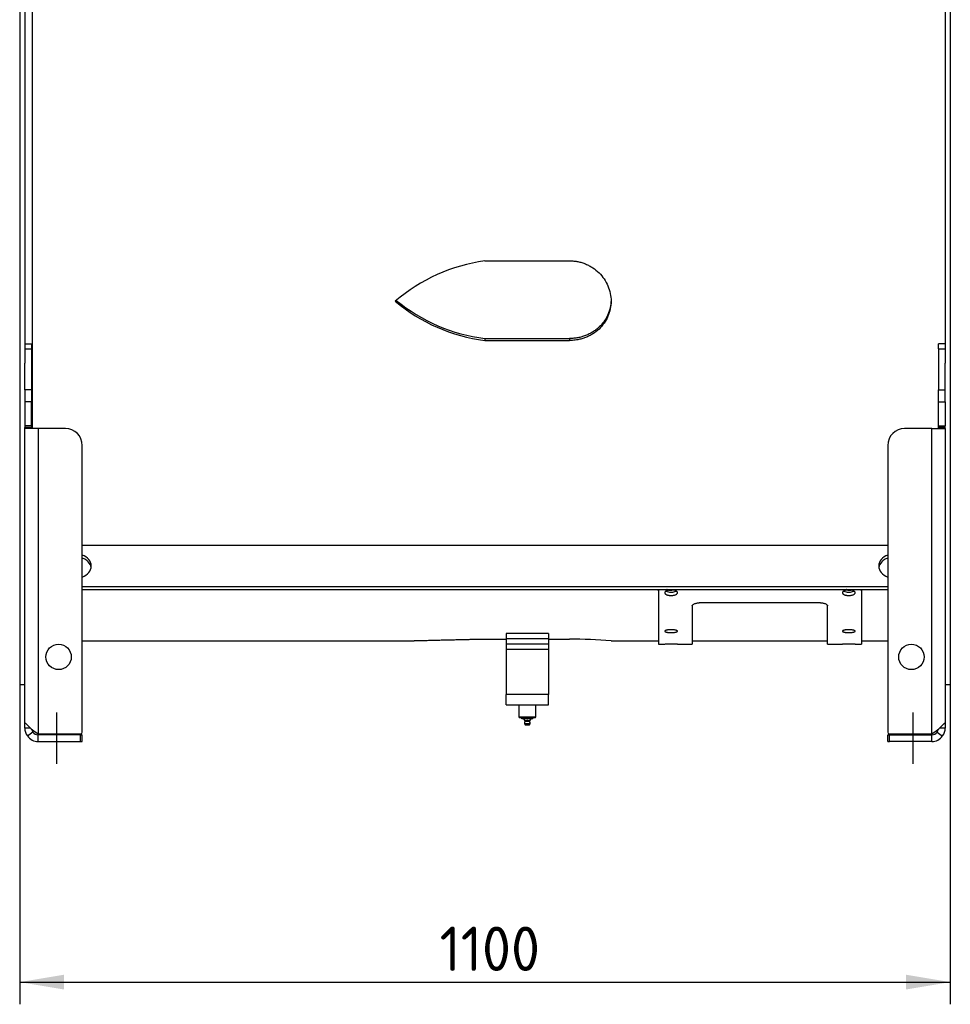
# Model space of a CAD drawing. Header units: millimetres. Extents: x 0 to 415, y -2 to 292.
# Tile 14 of 19: x 220 to 294, y 135 to 213. Entities that reach past the tile are written whole.
import ezdxf
from ezdxf.enums import TextEntityAlignment as Align
from ezdxf.lldxf.tags import DXFTag

# ---------------------------------------------------------------- set-up
doc = ezdxf.new("R2010")
doc.units = ezdxf.units.MM
for name, color, linetype in [('BLACHA_1', 7, 'Continuous'), ('BLACHA_2', 7, 'Continuous'), ('Default', 7, 'Continuous'), ('PŁASZCZ', 7, 'Continuous'), ('S-241.11_22_STOP', 7, 'Continuous'), ('SMAROWNICZKA_M10', 7, 'Continuous'), ('TULEJA_SMAR', 7, 'Continuous'), ('UCHWYT_DOSMAROWA', 7, 'Continuous'), ('WSPORNIK_B', 7, 'Continuous')]:
    doc.layers.add(name, color=color, linetype=linetype)
doc.styles.add('SEACAD_Solid_Edge_ISO', font='Seiso.ttf')
tags = doc.linetypes.add('CENTER2', pattern=[28.575, 19.05, -3.175, 3.175, -3.175]).pattern_tags.tags
tags[10:11] = [DXFTag(74, 4), DXFTag(75, 0), DXFTag(340, '0'), DXFTag(46, 0.0), DXFTag(50, 0.0), DXFTag(44, 0.0), DXFTag(45, 0.0)]
tags[8:9] = [DXFTag(74, 4), DXFTag(75, 0), DXFTag(340, '0'), DXFTag(46, 0.0), DXFTag(50, 0.0), DXFTag(44, 0.0), DXFTag(45, 0.0)]
tags[6:7] = [DXFTag(74, 4), DXFTag(75, 0), DXFTag(340, '0'), DXFTag(46, 0.0), DXFTag(50, 0.0), DXFTag(44, 0.0), DXFTag(45, 0.0)]
tags[4:5] = [DXFTag(74, 4), DXFTag(75, 0), DXFTag(340, '0'), DXFTag(46, 0.0), DXFTag(50, 0.0), DXFTag(44, 0.0), DXFTag(45, 0.0)]
doc.dimstyles.new('ISO', dxfattribs={"dimtxt": 3.5, "dimasz": 3.5, "dimexe": 1.75, "dimexo": 0, "dimgap": 0.875, "dimtad": 1, "dimdec": 1, "dimlfac": 15, "dimtxsty": 'SEACAD_Solid_Edge_ISO', "dimblk1": '_SE_FILLED', "dimblk2": '_SE_FILLED', "dimsah": 1, "dimcen": 0, "dimadec": 0, "dimazin": 0, "dimtfac": 0.8, "dimtdec": 1, "dimtmove": 0, "dimatfit": 3, "dimfxl": 1, "dimarcsym": 0})

# ---------------------------------------------------------------- blocks, each defined once
blk = doc.blocks.new('SEANNOT_GROUP36')
at = {"layer": 'Default', "color": 7, "linetype": 'CENTER2'}
blk.add_line((223.371, 154.077), (223.371, 158.11), dxfattribs=at)
blk = doc.blocks.new('SEANNOT_GROUP37')
at = {"layer": 'Default', "color": 7, "linetype": 'CENTER2'}
blk.add_line((290.837, 154.077), (290.837, 158.11), dxfattribs=at)
blk = doc.blocks.new('SE3')
at = {"layer": 'BLACHA_1', "color": 7, "linetype": 'Continuous'}
blk.add_line((273.437, 163.76), (284.104, 163.76), dxfattribs=at)
at = {"layer": 'BLACHA_2', "color": 7, "linetype": 'Continuous'}
for p, q in [((270.771, 167.707), (270.771, 167.804)), ((270.771, 167.707), (270.771, 163.494)), ((286.771, 167.804), (286.771, 167.707)), ((286.771, 167.707), (286.771, 163.494)), ((273.437, 166.512), (273.437, 163.494)), ((274.104, 166.774), (283.437, 166.774)), ((284.104, 163.494), (284.104, 166.512)), ((270.771, 163.494), (271.271, 163.494)), ((272.27, 163.494), (273.437, 163.494)), ((284.104, 163.494), (285.271, 163.494)), ((286.27, 163.494), (286.771, 163.494))]:
    blk.add_line(p, q, dxfattribs=at)
for centre, end in [((271.771, 124.851), 90.68541), ((285.771, 124.851), 90.74132)]:
    blk.add_arc(centre, 38.646, 89.25868, end, dxfattribs=at)
for points, knots in [([(270.806, 167.805), (270.803, 167.8), (270.796, 167.79), (270.787, 167.775), (270.779, 167.758), (270.774, 167.741), (270.771, 167.724), (270.771, 167.713), (270.771, 167.707)], [0.7906079, 0.7906079, 0.7906079, 0.7906079, 0.8212647, 0.8569265, 0.8925152, 0.9281467, 0.9639369, 1, 1, 1, 1]), ([(271.771, 167.335), (271.738, 167.335), (271.672, 167.338), (271.577, 167.351), (271.49, 167.371), (271.414, 167.399), (271.352, 167.432), (271.305, 167.47), (271.277, 167.512), (271.267, 167.556), (271.277, 167.599), (271.305, 167.642), (271.352, 167.681), (271.414, 167.716), (271.49, 167.744), (271.577, 167.766), (271.672, 167.779), (271.77, 167.783), (271.869, 167.779), (271.963, 167.766), (272.05, 167.745), (272.126, 167.716), (272.189, 167.681), (272.235, 167.642), (272.264, 167.6), (272.274, 167.556), (272.264, 167.512), (272.236, 167.47), (272.189, 167.432), (272.127, 167.399), (272.051, 167.371), (271.964, 167.351), (271.869, 167.338), (271.803, 167.335), (271.771, 167.335)], [0, 0, 0, 0, 0.03129, 0.062548, 0.093792, 0.125027, 0.156252, 0.187473, 0.218693, 0.249918, 0.28115, 0.312394, 0.343655, 0.374927, 0.406206, 0.437475, 0.468725, 0.499959, 0.531184, 0.562405, 0.593625, 0.62485, 0.656082, 0.687329, 0.718592, 0.749866, 0.781145, 0.812416, 0.84367, 0.8749, 0.906107, 0.937344, 0.968663, 1, 1, 1, 1]), ([(271.771, 167.576), (271.705, 167.576), (271.574, 167.587), (271.434, 167.628), (271.371, 167.662), (271.352, 167.674)], [0, 0, 0, 0, 0.0625, 0.125, 0.1577901, 0.1577901, 0.1577901, 0.1577901]), ([(272.189, 167.674), (272.17, 167.662), (272.107, 167.628), (271.967, 167.587), (271.836, 167.576), (271.771, 167.576)], [0.8422019, 0.8422019, 0.8422019, 0.8422019, 0.875, 0.9375, 1, 1, 1, 1]), ([(285.771, 167.335), (285.738, 167.335), (285.672, 167.338), (285.577, 167.351), (285.49, 167.371), (285.414, 167.399), (285.352, 167.432), (285.305, 167.47), (285.277, 167.512), (285.267, 167.556), (285.277, 167.599), (285.305, 167.642), (285.352, 167.681), (285.414, 167.716), (285.49, 167.744), (285.577, 167.766), (285.672, 167.779), (285.77, 167.783), (285.869, 167.779), (285.963, 167.766), (286.05, 167.745), (286.126, 167.716), (286.189, 167.681), (286.235, 167.642), (286.264, 167.6), (286.274, 167.556), (286.264, 167.512), (286.236, 167.47), (286.189, 167.432), (286.127, 167.399), (286.051, 167.371), (285.964, 167.351), (285.869, 167.338), (285.803, 167.335), (285.771, 167.335)], [0, 0, 0, 0, 0.03129, 0.062548, 0.093792, 0.125027, 0.156252, 0.187473, 0.218693, 0.249918, 0.28115, 0.312394, 0.343655, 0.374927, 0.406206, 0.437475, 0.468725, 0.499959, 0.531184, 0.562405, 0.593625, 0.62485, 0.656082, 0.687329, 0.718592, 0.749866, 0.781145, 0.812416, 0.84367, 0.8749, 0.906107, 0.937344, 0.968663, 1, 1, 1, 1]), ([(285.771, 167.576), (285.705, 167.576), (285.574, 167.587), (285.434, 167.628), (285.371, 167.662), (285.352, 167.674)], [0, 0, 0, 0, 0.0625, 0.125, 0.1577901, 0.1577901, 0.1577901, 0.1577901]), ([(286.189, 167.674), (286.17, 167.662), (286.107, 167.628), (285.967, 167.587), (285.836, 167.576), (285.771, 167.576)], [0.8422019, 0.8422019, 0.8422019, 0.8422019, 0.875, 0.9375, 1, 1, 1, 1]), ([(286.771, 167.707), (286.77, 167.711), (286.77, 167.717), (286.769, 167.727), (286.768, 167.737), (286.765, 167.747), (286.762, 167.757), (286.758, 167.766), (286.753, 167.776), (286.748, 167.786), (286.742, 167.795), (286.738, 167.802), (286.735, 167.805), (286.735, 167.805)], [0, 0, 0, 0, 0.0210636, 0.0420136, 0.0628722, 0.0836619, 0.1044054, 0.1251258, 0.1458459, 0.1665888, 0.1873774, 0.2082344, 0.2093913, 0.2093913, 0.2093913, 0.2093913]), ([(273.437, 166.512), (273.437, 166.514), (273.437, 166.52), (273.438, 166.529), (273.44, 166.537), (273.443, 166.545), (273.446, 166.554), (273.45, 166.562), (273.454, 166.57), (273.46, 166.578), (273.466, 166.587), (273.472, 166.595), (273.48, 166.603), (273.501, 166.624), (273.546, 166.657), (273.629, 166.697), (273.731, 166.73), (273.819, 166.749), (273.883, 166.759), (273.919, 166.764), (273.955, 166.768), (273.992, 166.77), (274.029, 166.773), (274.066, 166.774), (274.091, 166.774), (274.104, 166.774)], [0, 0, 0, 0, 0.021064, 0.042014, 0.062872, 0.083662, 0.104405, 0.125126, 0.145846, 0.166589, 0.187377, 0.208234, 0.229182, 0.250244, 0.375135, 0.499804, 0.624379, 0.749261, 0.785433, 0.821296, 0.856964, 0.892552, 0.928177, 0.963954, 1, 1, 1, 1]), ([(283.437, 166.774), (283.445, 166.774), (283.459, 166.774), (283.481, 166.774), (283.503, 166.773), (283.524, 166.772), (283.546, 166.771), (283.567, 166.769), (283.588, 166.767), (283.61, 166.765), (283.63, 166.763), (283.651, 166.76), (283.672, 166.757), (283.726, 166.748), (283.81, 166.731), (283.911, 166.697), (283.995, 166.657), (284.042, 166.622), (284.067, 166.597), (284.078, 166.583), (284.088, 166.569), (284.095, 166.555), (284.1, 166.541), (284.103, 166.526), (284.104, 166.516), (284.104, 166.512)], [0, 0, 0, 0, 0.021053, 0.041994, 0.062846, 0.08363, 0.10437, 0.12509, 0.145811, 0.166557, 0.187351, 0.208216, 0.229175, 0.250249, 0.375143, 0.499808, 0.624386, 0.749261, 0.785414, 0.821265, 0.856927, 0.892515, 0.928147, 0.963937, 1, 1, 1, 1]), ([(271.771, 164.411), (271.738, 164.411), (271.672, 164.413), (271.577, 164.419), (271.49, 164.429), (271.414, 164.443), (271.352, 164.46), (271.305, 164.479), (271.277, 164.5), (271.267, 164.523), (271.277, 164.545), (271.305, 164.567), (271.352, 164.588), (271.414, 164.606), (271.49, 164.621), (271.577, 164.632), (271.672, 164.639), (271.77, 164.641), (271.869, 164.639), (271.963, 164.632), (272.05, 164.621), (272.126, 164.606), (272.189, 164.588), (272.235, 164.567), (272.264, 164.545), (272.274, 164.523), (272.264, 164.5), (272.236, 164.479), (272.189, 164.46), (272.127, 164.443), (272.051, 164.429), (271.964, 164.419), (271.869, 164.413), (271.803, 164.411), (271.771, 164.411)], [0, 0, 0, 0, 0.03129, 0.062548, 0.093792, 0.125027, 0.156252, 0.187473, 0.218693, 0.249918, 0.28115, 0.312394, 0.343655, 0.374927, 0.406206, 0.437475, 0.468725, 0.499959, 0.531184, 0.562405, 0.593625, 0.62485, 0.656082, 0.687329, 0.718592, 0.749866, 0.781145, 0.812416, 0.84367, 0.8749, 0.906107, 0.937344, 0.968663, 1, 1, 1, 1]), ([(285.771, 164.411), (285.738, 164.411), (285.672, 164.413), (285.577, 164.419), (285.49, 164.429), (285.414, 164.443), (285.352, 164.46), (285.305, 164.479), (285.277, 164.5), (285.267, 164.523), (285.277, 164.545), (285.305, 164.567), (285.352, 164.588), (285.414, 164.606), (285.49, 164.621), (285.577, 164.632), (285.672, 164.639), (285.77, 164.641), (285.869, 164.639), (285.963, 164.632), (286.05, 164.621), (286.126, 164.606), (286.189, 164.588), (286.235, 164.567), (286.264, 164.545), (286.274, 164.523), (286.264, 164.5), (286.236, 164.479), (286.189, 164.46), (286.127, 164.443), (286.051, 164.429), (285.964, 164.419), (285.869, 164.413), (285.803, 164.411), (285.771, 164.411)], [0, 0, 0, 0, 0.03129, 0.062548, 0.093792, 0.125027, 0.156252, 0.187473, 0.218693, 0.249918, 0.28115, 0.312394, 0.343655, 0.374927, 0.406206, 0.437475, 0.468725, 0.499959, 0.531184, 0.562405, 0.593625, 0.62485, 0.656082, 0.687329, 0.718592, 0.749866, 0.781145, 0.812416, 0.84367, 0.8749, 0.906107, 0.937344, 0.968663, 1, 1, 1, 1])]:
    blk.add_open_spline(points, degree=3, knots=knots, dxfattribs=at)
at = {"layer": 'PŁASZCZ', "color": 7, "linetype": 'Continuous'}
for p, q in [((220.437, 242.117), (220.437, 160.327)), ((220.837, 242.117), (220.837, 185.641)), ((293.371, 242.117), (293.371, 185.641)), ((293.771, 242.117), (293.771, 160.327)), ((221.437, 180.494), (221.437, 214.314)), ((257.085, 193.707), (263.771, 193.707)), ((257.085, 187.584), (263.771, 187.584)), ((257.085, 187.584), (257.085, 187.429)), ((257.085, 187.429), (263.771, 187.429)), ((263.771, 187.584), (263.771, 187.429)), ((225.371, 163.76), (250.029, 163.76)), ((257.085, 163.901), (258.771, 163.901)), ((262.104, 163.901), (263.771, 163.901)), ((267.037, 163.76), (270.771, 163.76)), ((286.771, 163.76), (288.837, 163.76)), ((220.437, 160.327), (220.837, 160.327)), ((293.371, 160.327), (293.771, 160.327))]:
    blk.add_line(p, q, dxfattribs=at)
for centre, radius, start, end in [((259.08, 179.873), 13.978, 98.20634, 130.35408), ((258.849, 201.038), 13.723, 230.0069, 262.61324), ((258.825, 201.25), 13.776, 230.73723, 262.73969), ((263.766, 125.857), 38.044, 85.06734, 89.99318)]:
    blk.add_arc(centre, radius, start, end, dxfattribs=at)
for points, knots in [([(263.771, 193.707), (263.814, 193.707), (263.9, 193.706), (264.029, 193.698), (264.158, 193.685), (264.286, 193.668), (264.477, 193.634), (264.728, 193.571), (265.031, 193.463), (265.322, 193.327), (265.688, 193.109), (266.103, 192.773), (266.509, 192.285), (266.811, 191.733), (266.996, 191.139), (267.058, 190.524), (266.996, 189.912), (266.81, 189.327), (266.509, 188.789), (266.103, 188.319), (265.689, 187.997), (265.322, 187.79), (265.031, 187.66), (264.728, 187.558), (264.45, 187.492), (264.202, 187.453), (263.987, 187.433), (263.843, 187.43), (263.771, 187.429)], [0, 0, 0, 0, 0.012589, 0.02514, 0.037671, 0.050204, 0.06276, 0.094097, 0.125401, 0.156626, 0.187907, 0.250261, 0.312847, 0.375084, 0.437669, 0.499981, 0.562438, 0.624937, 0.687204, 0.749795, 0.81201, 0.843401, 0.874647, 0.905881, 0.937075, 0.958073, 0.979016, 1, 1, 1, 1]), ([(267.037, 190.587), (267.035, 190.507), (267.03, 190.426), (267.019, 190.32), (267.016, 190.295), (267.009, 190.244), (267.006, 190.219), (266.994, 190.143), (266.985, 190.094), (266.954, 189.945), (266.928, 189.847), (266.866, 189.655), (266.83, 189.561), (266.769, 189.421), (266.747, 189.375), (266.713, 189.306), (266.701, 189.283), (266.677, 189.238), (266.664, 189.216), (266.601, 189.105), (266.546, 189.019), (266.428, 188.853), (266.365, 188.773), (266.23, 188.619), (266.158, 188.545), (266.006, 188.403), (265.926, 188.336), (265.762, 188.21), (265.676, 188.151), (265.5, 188.041), (265.408, 187.99), (265.266, 187.92), (265.218, 187.897), (265.121, 187.854), (265.072, 187.834), (264.924, 187.777), (264.823, 187.744), (264.62, 187.687), (264.516, 187.662), (264.359, 187.633), (264.307, 187.625), (264.201, 187.61), (264.147, 187.604), (263.986, 187.589), (263.878, 187.584), (263.771, 187.584)], [0.5064773, 0.5064773, 0.5064773, 0.5064773, 0.53125, 0.53125, 0.5390625, 0.5390625, 0.546875, 0.546875, 0.5625, 0.5625, 0.59375, 0.59375, 0.625, 0.625, 0.640625, 0.640625, 0.6484375, 0.6484375, 0.65625, 0.65625, 0.6875, 0.6875, 0.71875, 0.71875, 0.75, 0.75, 0.78125, 0.78125, 0.8125, 0.8125, 0.84375, 0.84375, 0.859375, 0.859375, 0.875, 0.875, 0.90625, 0.90625, 0.9375, 0.9375, 0.953125, 0.953125, 0.96875, 0.96875, 1, 1, 1, 1]), ([(271.965, 167.804), (271.964, 167.803), (271.949, 167.786), (271.907, 167.758), (271.813, 167.731), (271.704, 167.721), (271.595, 167.731), (271.501, 167.758), (271.459, 167.786), (271.444, 167.803), (271.443, 167.804)], [0.3077284, 0.3077284, 0.3077284, 0.3077284, 0.3124142, 0.3749218, 0.4374378, 0.4999434, 0.5624006, 0.624852, 0.6873386, 0.692263, 0.692263, 0.692263, 0.692263]), ([(286.098, 167.804), (286.097, 167.803), (286.082, 167.786), (286.04, 167.758), (285.947, 167.731), (285.837, 167.721), (285.728, 167.731), (285.635, 167.758), (285.592, 167.786), (285.577, 167.803), (285.576, 167.804)], [0.3077284, 0.3077284, 0.3077284, 0.3077284, 0.3124142, 0.3749218, 0.4374378, 0.4999434, 0.5624006, 0.624852, 0.6873386, 0.692263, 0.692263, 0.692263, 0.692263]), ([(250.029, 163.76), (250.054, 163.76), (250.103, 163.76), (250.178, 163.761), (250.253, 163.761), (250.329, 163.761), (250.405, 163.762), (250.481, 163.762), (250.558, 163.763), (250.635, 163.764), (250.713, 163.765), (250.791, 163.765), (250.87, 163.766), (250.949, 163.768), (251.029, 163.769), (251.109, 163.77), (251.189, 163.771), (251.27, 163.773), (251.351, 163.774), (251.433, 163.776), (251.515, 163.777), (251.707, 163.781), (252.013, 163.788), (252.44, 163.798), (252.875, 163.81), (253.318, 163.821), (253.769, 163.833), (254.227, 163.845), (254.69, 163.856), (255.061, 163.865), (255.333, 163.871), (255.506, 163.875), (255.679, 163.878), (255.853, 163.882), (256.028, 163.885), (256.203, 163.888), (256.378, 163.891), (256.554, 163.894), (256.73, 163.896), (256.907, 163.899), (257.025, 163.9), (257.085, 163.901)], [0, 0, 0, 0, 0.012556, 0.025107, 0.037652, 0.050192, 0.062728, 0.075261, 0.087791, 0.100318, 0.112844, 0.12537, 0.137895, 0.150421, 0.162948, 0.175477, 0.188008, 0.200543, 0.213081, 0.225624, 0.238172, 0.250726, 0.313293, 0.375757, 0.438199, 0.500704, 0.563214, 0.625611, 0.687975, 0.750392, 0.773129, 0.795844, 0.818543, 0.841229, 0.863905, 0.886577, 0.909247, 0.931921, 0.954601, 0.977293, 1, 1, 1, 1])]:
    blk.add_open_spline(points, degree=3, knots=knots, dxfattribs=at)
at = {"layer": 'S-241.11_22_STOP', "color": 7, "linetype": 'Continuous'}
for p, q in [((220.837, 187.16), (221.371, 187.16)), ((221.371, 187.16), (221.371, 186.77)), ((292.837, 186.77), (292.837, 187.16)), ((293.371, 187.16), (292.837, 187.16)), ((220.837, 186.77), (221.371, 186.77)), ((221.371, 186.77), (221.371, 183.551)), ((292.837, 186.77), (292.837, 183.551)), ((292.837, 186.77), (293.371, 186.77)), ((220.837, 183.551), (220.837, 185.641)), ((293.371, 183.551), (293.371, 185.641)), ((220.837, 183.551), (220.837, 182.608)), ((221.371, 183.551), (220.837, 183.551)), ((221.371, 183.551), (221.371, 182.608)), ((292.837, 182.608), (292.837, 183.551)), ((292.837, 183.551), (293.371, 183.551)), ((293.371, 182.608), (293.371, 183.551)), ((220.837, 182.608), (220.837, 180.694)), ((221.371, 182.608), (220.837, 182.608)), ((221.371, 180.694), (221.371, 182.608)), ((292.837, 182.608), (293.371, 182.608)), ((292.837, 180.694), (292.837, 182.608)), ((293.371, 182.608), (293.371, 180.694)), ((220.837, 180.694), (220.837, 180.56)), ((221.371, 180.694), (220.837, 180.694)), ((220.837, 180.494), (220.837, 180.56)), ((221.371, 180.56), (220.837, 180.56)), ((220.837, 157.26), (220.837, 180.494)), ((221.904, 180.494), (220.837, 180.494)), ((221.371, 180.694), (221.371, 180.56)), ((221.371, 180.494), (221.371, 180.56)), ((221.904, 180.494), (221.904, 156.427)), ((224.037, 180.494), (221.904, 180.494)), ((292.304, 180.494), (290.171, 180.494)), ((292.304, 180.494), (293.371, 180.494)), ((292.304, 156.427), (292.304, 180.494)), ((292.837, 180.694), (293.371, 180.694)), ((292.837, 180.56), (292.837, 180.694)), ((292.837, 180.494), (292.837, 180.56)), ((293.371, 180.56), (292.837, 180.56)), ((293.371, 180.56), (293.371, 180.694)), ((293.371, 180.494), (293.371, 180.56)), ((293.371, 180.494), (293.371, 157.26)), ((225.371, 156.56), (225.371, 179.16)), ((288.837, 179.16), (288.837, 156.56)), ((220.837, 156.894), (220.837, 157.26)), ((220.889, 157.26), (220.837, 157.26)), ((221.279, 156.894), (220.837, 156.894)), ((293.371, 156.894), (292.929, 156.894)), ((293.319, 157.26), (293.371, 157.26)), ((293.371, 157.26), (293.371, 156.894)), ((221.472, 156.58), (221.041, 156.266)), ((221.893, 156.427), (221.904, 156.427)), ((221.893, 155.827), (221.899, 156.36)), ((221.899, 156.36), (221.904, 156.36)), ((221.904, 156.427), (225.237, 156.427)), ((225.237, 156.36), (221.904, 156.36)), ((225.237, 155.827), (225.237, 156.36)), ((225.237, 156.36), (225.371, 156.36)), ((225.371, 155.827), (225.371, 156.36)), ((288.837, 155.827), (288.837, 156.36)), ((288.837, 156.36), (288.971, 156.36)), ((288.971, 156.427), (292.304, 156.427)), ((288.971, 156.36), (292.304, 156.36)), ((288.971, 155.827), (288.971, 156.36)), ((292.314, 156.427), (292.304, 156.427)), ((292.309, 156.36), (292.304, 156.36)), ((292.314, 155.827), (292.309, 156.36)), ((221.904, 155.827), (225.237, 155.827)), ((225.237, 155.827), (225.371, 155.827)), ((288.837, 155.827), (288.971, 155.827)), ((292.304, 155.827), (288.971, 155.827))]:
    blk.add_line(p, q, dxfattribs=at)
for centre in [(223.504, 162.494), (290.704, 162.494)]:
    blk.add_circle(centre, 1, dxfattribs=at)
for centre, radius, start, end in [((224.037, 179.16), 1.333, 0, 90), ((290.171, 179.16), 1.333, 90, 180), ((221.904, 156.894), 1.067, 180, 216.02078), ((224.227, 160.132), 4.378, 223.31888, 237.79657), ((221.904, 156.894), 0.533, 189.09651, 216.02078), ((289.981, 160.132), 4.378, 302.20348, 316.68107), ((292.304, 156.894), 0.533, 323.98216, 350.90376), ((292.304, 156.894), 1.067, 323.97922, 360), ((221.904, 156.894), 1.067, 216.02078, 269.4312), ((221.904, 156.894), 0.534, 216.05154, 269.39745), ((225.237, 156.56), 0.133, 270, 0), ((288.971, 156.56), 0.133, 180, 270), ((292.304, 156.894), 0.534, 270.60121, 323.95271), ((292.304, 156.894), 1.067, 270.5688, 323.97922), ((221.904, 156.894), 1.067, 269.4312, 270), ((292.304, 156.894), 1.067, 270, 270.5688)]:
    blk.add_arc(centre, radius, start, end, dxfattribs=at)
for points, knots in [([(221.041, 157.128), (221.016, 157.158), (220.99, 157.185), (220.952, 157.217), (220.94, 157.227), (220.918, 157.243), (220.907, 157.25), (220.888, 157.262), (220.879, 157.266), (220.864, 157.272), (220.857, 157.274), (220.847, 157.275), (220.843, 157.274), (220.838, 157.269), (220.837, 157.265), (220.837, 157.26)], [0, 0, 0, 0, 0.25, 0.25, 0.375, 0.375, 0.5, 0.5, 0.625, 0.625, 0.75, 0.75, 0.875, 0.875, 1, 1, 1, 1]), ([(293.371, 157.26), (293.371, 157.265), (293.369, 157.269), (293.364, 157.274), (293.36, 157.275), (293.35, 157.274), (293.344, 157.272), (293.329, 157.266), (293.32, 157.262), (293.301, 157.25), (293.29, 157.243), (293.267, 157.227), (293.255, 157.217), (293.218, 157.185), (293.192, 157.158), (293.167, 157.128)], [0, 0, 0, 0, 0.125, 0.125, 0.25, 0.25, 0.375, 0.375, 0.5, 0.5, 0.625, 0.625, 0.75, 0.75, 1, 1, 1, 1])]:
    blk.add_open_spline(points, degree=3, knots=knots, dxfattribs=at)
blk.add_open_spline([(292.735, 156.58), (292.879, 156.475), (293.023, 156.371), (293.167, 156.266)], degree=3, dxfattribs=at)
at = {"layer": 'SMAROWNICZKA_M10', "color": 7, "linetype": 'Continuous'}
for p, q in [((260.028, 157.734), (260.013, 157.731)), ((260.014, 157.642), (260.014, 157.731)), ((260.225, 157.642), (260.225, 157.731)), ((260.649, 157.642), (260.649, 157.731)), ((260.861, 157.731), (260.846, 157.734)), ((260.861, 157.642), (260.861, 157.731)), ((260.654, 157.237), (260.221, 157.237)), ((260.221, 157.237), (260.287, 157.12)), ((260.62, 157.409), (260.254, 157.409)), ((260.615, 157.46), (260.26, 157.46)), ((260.587, 157.12), (260.287, 157.12)), ((260.587, 157.12), (260.654, 157.237))]:
    blk.add_line(p, q, dxfattribs=at)
for centre, radius, start, end in [((259.983, 157.344), 0.3, 22.81431, 90), ((260.12, 158.155), 0.524, 258.35233, 281.64767), ((260.891, 157.344), 0.3, 90, 157.18569), ((260.755, 158.155), 0.524, 258.35233, 281.64767), ((260.437, 157.284), 0.222, 145.52528, 180), ((260.437, 157.284), 0.222, 180, 192.15494), ((260.211, 157.439), 0.0533, 325.52528, 22.81431), ((260.664, 157.439), 0.0533, 157.18569, 214.47472), ((260.437, 157.284), 0.222, 347.84506, 34.47472)]:
    blk.add_arc(centre, radius, start, end, dxfattribs=at)
blk.add_open_spline([(260.225, 157.642), (260.234, 157.642), (260.331, 157.635), (260.395, 157.631), (260.437, 157.631), (260.479, 157.631), (260.543, 157.635), (260.641, 157.642), (260.649, 157.642)], degree=2, knots=[0, 0, 0, 0.25, 0.25, 0.5, 0.5, 0.75, 0.75, 1, 1, 1], dxfattribs=at)
at = {"layer": 'TULEJA_SMAR', "color": 7, "linetype": 'Continuous'}
for p, q in [((259.771, 158.734), (259.771, 157.767)), ((261.104, 157.767), (261.104, 158.734)), ((259.771, 157.767), (261.104, 157.767)), ((259.771, 157.767), (259.804, 157.734)), ((259.804, 157.734), (261.071, 157.734)), ((261.071, 157.734), (261.104, 157.767))]:
    blk.add_line(p, q, dxfattribs=at)
at = {"layer": 'UCHWYT_DOSMAROWA', "color": 7, "linetype": 'Continuous'}
for p, q in [((262.104, 164.338), (258.771, 164.338)), ((258.771, 164.338), (258.771, 163.951)), ((258.771, 163.951), (262.104, 163.951)), ((258.771, 163.951), (258.771, 163.506)), ((262.104, 164.338), (262.104, 163.951)), ((262.104, 163.951), (262.104, 163.506)), ((258.771, 163.506), (258.771, 163.12)), ((262.104, 163.506), (258.771, 163.506)), ((258.771, 163.12), (258.771, 159.534)), ((258.771, 163.12), (262.104, 163.12)), ((262.104, 163.506), (262.104, 163.12)), ((262.104, 163.12), (262.104, 159.534)), ((258.771, 158.734), (258.771, 159.534)), ((262.104, 159.534), (258.771, 159.534)), ((262.104, 158.734), (262.104, 159.534)), ((258.771, 158.734), (262.104, 158.734))]:
    blk.add_line(p, q, dxfattribs=at)
at = {"layer": 'WSPORNIK_B', "color": 7, "linetype": 'Continuous'}
for p, q in [((288.837, 171.275), (225.371, 171.275)), ((225.371, 168.039), (288.837, 168.039)), ((225.371, 167.804), (288.837, 167.804))]:
    blk.add_line(p, q, dxfattribs=at)
for centre, major_axis, start_param, end_param in [((224.904, 169.657), (-1.167, 0), 1.982313, 4.300872), ((224.904, 169.422), (1.167, 0), 0.124874, 1.159279), ((289.304, 169.657), (-1.167, 0), 5.123906, 6.283185), ((289.304, 169.422), (-1.167, 0), 5.123906, 6.158311), ((289.304, 169.657), (-1.167, 0), 0, 1.159279)]:
    blk.add_ellipse(centre, major_axis=major_axis, ratio=0.809017, start_param=start_param, end_param=end_param, dxfattribs=at)
blk = doc.blocks.new('DMBLK19')
at = {"layer": 'Default', "linetype": 'Continuous'}
for points in [[(223.937, 136.293), (223.937, 137.459), (220.437, 136.876)], [(290.271, 136.293), (293.771, 136.876), (290.271, 137.459)]]:
    blk.add_hatch(color=7, dxfattribs=at).paths.add_polyline_path(points)
at = {"layer": 'Default', "color": 7, "linetype": 'Continuous'}
for p, q in [((220.437, 160.327), (220.437, 135.126)), ((293.771, 160.327), (293.771, 135.126)), ((220.437, 136.876), (293.771, 136.876))]:
    blk.add_line(p, q, dxfattribs=at)
at = {"layer": 'Default', "color": 7, "linetype": 'Continuous', "style": 'SEACAD_Solid_Edge_ISO'}
blk.add_text('1100', height=3.5, dxfattribs=at).set_placement((253.524, 141.251), align=Align.TOP_LEFT)
blk = doc.blocks.new('_SE_FILLED')
at = {"color": 0}
blk.add_line((0, 0), (-1, 0), dxfattribs=at)
blk.add_solid([(0, 0), (-1, -0.1665), (-1, 0.1665), (0, 0)], dxfattribs=at)

msp = doc.modelspace()

# ---------------------------------------------------------------- block references
at = {"layer": 'Default'}
for name in ['SE3', 'SEANNOT_GROUP36', 'SEANNOT_GROUP37']:
    msp.add_blockref(name, (0, 0), dxfattribs=at)

# ---------------------------------------------------------------- dimensions: what is measured, and where the dimension line sits
at = {"layer": 'Default', "color": 7, "linetype": 'Continuous'}
dim = msp.add_linear_dim(base=(220.4372, 136.8761), p1=(220.4372, 160.327), p2=(293.7705, 160.327), angle=0, text='\\A1;<>', dimstyle='ISO', dxfattribs=at)
dim.commit()
dim.dimension.update_dxf_attribs({"geometry": 'DMBLK19', "text_midpoint": (257.1038, 136.8761), "dimtype": 161})

doc.saveas('drawing.dxf')
